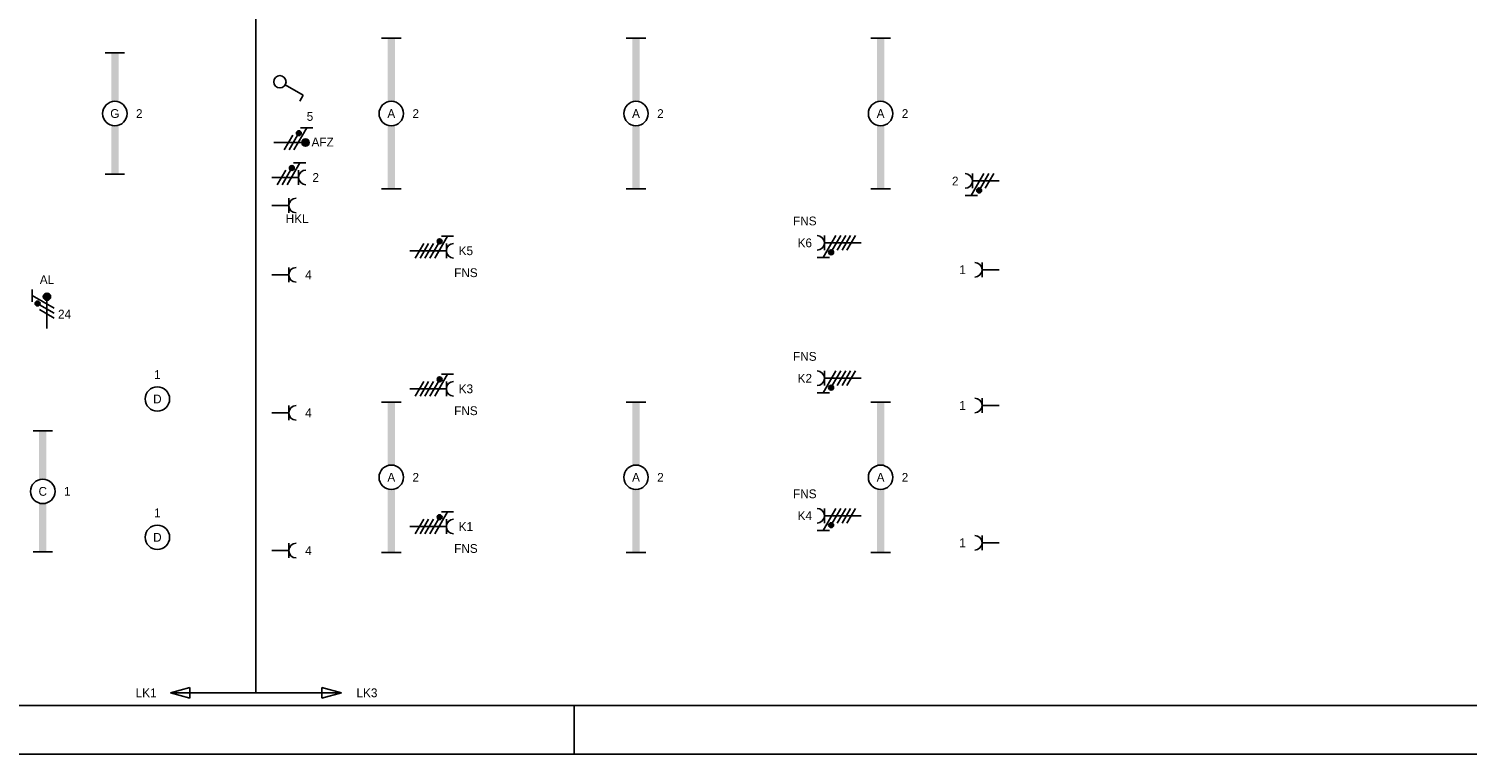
# Model space of a CAD drawing. Extents: x 1860 to 43910, y 0 to 29700.
# Tile 3 of 24: x 17333 to 32047, y 0 to 7421. Entities that reach past the tile are written whole.
import ezdxf
from ezdxf.enums import TextEntityAlignment as Align
from ezdxf.lldxf.tags import DXFTag

# ---------------------------------------------------------------- set-up
doc = ezdxf.new("R2010")
doc.units = 0
doc.header["$LTSCALE"] = 50
doc.layers.get('0').update_dxf_attribs({"color": 8})
for name, color, linetype in [('00kad025', 2, 'Continuous'), ('00kad070', 5, 'Continuous'), ('BL$2----', 7, 'Continuous'), ('EL6212--_S', 4, 'Continuous'), ('EL6221--', 3, 'Continuous'), ('EL6222--', 3, 'Continuous'), ('EL6311--', 3, 'Continuous'), ('EL6350--', 3, 'Continuous')]:
    doc.layers.add(name, color=color, linetype=linetype)
doc.styles.add('BURO-018', font='BUROFONT.shx', dxfattribs={"height": 180})
doc.styles.add('BURO-035', font='BUROFONT.shx', dxfattribs={"height": 175})
tags = doc.linetypes.add('CENTER', pattern=[20, 12.5, -2.5, 2.5, -2.5]).pattern_tags.tags
tags[10:11] = [DXFTag(74, 4), DXFTag(75, 0), DXFTag(340, '0'), DXFTag(46, 1.0), DXFTag(50, 0.0), DXFTag(44, 0.0), DXFTag(45, 0.0)]
tags[8:9] = [DXFTag(74, 4), DXFTag(75, 0), DXFTag(340, '0'), DXFTag(46, 1.0), DXFTag(50, 0.0), DXFTag(44, 0.0), DXFTag(45, 0.0)]
tags[6:7] = [DXFTag(74, 4), DXFTag(75, 0), DXFTag(340, '0'), DXFTag(46, 1.0), DXFTag(50, 0.0), DXFTag(44, 0.0), DXFTag(45, 0.0)]
tags[4:5] = [DXFTag(74, 4), DXFTag(75, 0), DXFTag(340, '0'), DXFTag(46, 1.0), DXFTag(50, 0.0), DXFTag(44, 0.0), DXFTag(45, 0.0)]

# ---------------------------------------------------------------- blocks, each defined once
blk = doc.blocks.new('A1-HOR')
at = {"layer": '00kad025', "linetype": 'Continuous'}
for p, q in [((421, 0), (421, 10)), ((0, 0), (841, 0))]:
    blk.add_line(p, q, dxfattribs=at)
at = {"layer": '00kad070', "linetype": 'Continuous'}
blk.add_line((10, 10), (831, 10), dxfattribs=at)
blk = doc.blocks.new('1115B61540')
at = {"color": 0}
for p, q in [((-15.4, 2), (-15.4, -2)), ((15.4, 2), (15.4, -2))]:
    blk.add_line(p, q, dxfattribs=at)
at = {"color": 0, "linetype": 'Continuous'}
blk.add_circle((0, 0), 2.5, dxfattribs=at)
at = {"color": 0}
for points in [[(-2.5, 0.75), (-15.4, 0.75), (-2.5, -0.75), (-15.4, -0.75)], [(2.5, 0.75), (15.4, 0.75), (2.5, -0.75), (15.4, -0.75)]]:
    blk.add_solid(points, dxfattribs=at)
at = {"color": 0, "linetype": 'Continuous', "style": 'BURO-018'}
for tag, p in [('E_GROEP', (0, 5)), ('E_GKAST', (0, 5)), ('E_ARMCODE', (0, 0)), ('E_SLET', (4.5, -3))]:
    blk.add_attdef(tag, text='', height=1.8, dxfattribs=at).set_placement(p, align=Align.MIDDLE)
blk = doc.blocks.new('1114A1')
at = {"color": 0, "linetype": 'Continuous'}
for p, q in [((0.62, 3.33), (2.74, 7)), ((2.74, 7), (3.95, 6.3))]:
    blk.add_line(p, q, dxfattribs=at)
blk.add_circle((0, 2.25), 1.25, dxfattribs=at)
at = {"color": 0, "linetype": 'Continuous', "style": 'BURO-018'}
for tag, p in [('E_SLET1', (3.36, 9)), ('E_GKAST', (11.61, 4.38)), ('E_GROEP', (11.61, 1.38))]:
    blk.add_attdef(tag, text='', height=1.8, dxfattribs=at).set_placement(p, align=Align.MIDDLE)
at = {"color": 0, "linetype": 'Continuous', "style": 'BURO-018', "flags": 1}
blk.add_attdef('E_MATCODE', text='', height=1.8, dxfattribs=at).set_placement((0, 0), align=Align.MIDDLE)
blk = doc.blocks.new('111304D')
at = {"color": 0, "linetype": 'Continuous'}
for p, q in [((-3, 9.98), (-3, 7.48)), ((-3, 8.73), (1.5, 6.13)), ((-1.5, 8.5), (1.5, 8.5)), ((1.5, 5.13), (-1.5, 6.87)), ((0, 1), (0, 8.5)), ((1.5, 4.13), (-1.5, 5.87)), ((1.5, 3.13), (-1.5, 4.87)), ((1.5, 2.13), (-1.5, 3.87))]:
    blk.add_line(p, q, dxfattribs=at)
at = {"color": 0, "linetype": 'Continuous', "const_width": 0.5}
blk.add_lwpolyline([(-1.68, 7.12, 1), (-2.18, 7.12, 1)], format="xyb", close=True, dxfattribs=at)
at = {"color": 0, "linetype": 'Continuous'}
blk.add_circle((-1.93, 7.12), 0.5, dxfattribs=at)
blk.add_arc((0, 10), 1.5, 180, 0, dxfattribs=at)
at = {"color": 0, "linetype": 'Continuous', "style": 'BURO-018'}
for tag in ['E_GROEP', 'E_GKAST']:
    blk.add_attdef(tag, text='', height=1.8, dxfattribs=at).set_placement((0, 12.5), align=Align.MIDDLE)
at = {"color": 0, "linetype": 'Continuous', "style": 'BURO-018', "flags": 1}
for tag, p in [('E_VERMCODE', (13, 12.5)), ('E_MATCODE', (0, 0))]:
    blk.add_attdef(tag, text='', height=1.8, dxfattribs=at).set_placement(p, align=Align.MIDDLE)
blk = doc.blocks.new('E00078')
at = {"color": 0, "linetype": 'Continuous'}
for p, q in [((-3, 6.48), (-3, 8.98)), ((-3, 7.73), (1.5, 5.13)), ((0, 7.5), (0, 1)), ((1.5, 4.13), (-1.5, 5.87)), ((1.5, 3.13), (-1.5, 4.87))]:
    blk.add_line(p, q, dxfattribs=at)
at = {"color": 0, "linetype": 'Continuous', "const_width": 0.5}
blk.add_lwpolyline([(-2.18, 6.12, 1), (-1.68, 6.12, 1)], format="xyb", close=True, dxfattribs=at)
at = {"color": 0, "const_width": 0.75}
blk.add_lwpolyline([(-0.38, 7.5, 1), (0.38, 7.5, 1)], format="xyb", close=True, dxfattribs=at)
at = {"color": 0, "linetype": 'Continuous'}
for centre, radius in [((-1.93, 6.12), 0.5), ((0, 7.5), 0.75)]:
    blk.add_circle(centre, radius, dxfattribs=at)
at = {"color": 0, "linetype": 'Continuous', "style": 'BURO-018'}
for tag in ['E_GROEP', 'E_GKAST']:
    blk.add_attdef(tag, text='', height=1.8, dxfattribs=at).set_placement((0, 11), align=Align.MIDDLE)
at = {"color": 0, "linetype": 'Continuous', "style": 'BURO-018', "flags": 1}
for tag, p in [('E_VERMCODE', (13, 11)), ('E_MATCODE', (0, 0))]:
    blk.add_attdef(tag, text='', height=1.8, dxfattribs=at).set_placement(p, align=Align.MIDDLE)
blk = doc.blocks.new('1115B3A')
at = {"color": 0, "linetype": 'Continuous'}
blk.add_circle((0, 0), 2.5, dxfattribs=at)
at = {"color": 0, "linetype": 'Continuous', "style": 'BURO-018'}
for tag, p in [('E_GROEP', (0, 5)), ('E_GKAST', (0, 5)), ('E_ARMCODE', (0, 0)), ('E_SLET', (4.5, -1))]:
    blk.add_attdef(tag, text='', height=1.8, dxfattribs=at).set_placement(p, align=Align.MIDDLE)
blk = doc.blocks.new('1115B61240')
at = {"color": 0}
for p, q in [((-12.4, 2), (-12.4, -2)), ((12.4, 2), (12.4, -2))]:
    blk.add_line(p, q, dxfattribs=at)
at = {"color": 0, "linetype": 'Continuous'}
blk.add_circle((0, 0), 2.5, dxfattribs=at)
at = {"color": 0}
for points in [[(-2.5, 0.75), (-12.4, 0.75), (-2.5, -0.75), (-12.4, -0.75)], [(2.5, 0.75), (12.4, 0.75), (2.5, -0.75), (12.4, -0.75)]]:
    blk.add_solid(points, dxfattribs=at)
at = {"color": 0, "linetype": 'Continuous', "style": 'BURO-018'}
for tag, p in [('E_GROEP', (0, 5)), ('E_GKAST', (0, 5)), ('E_ARMCODE', (0, 0)), ('E_SLET', (4.5, -3))]:
    blk.add_attdef(tag, text='', height=1.8, dxfattribs=at).set_placement(p, align=Align.MIDDLE)
blk = doc.blocks.new('E00160')
at = {"color": 0, "linetype": 'Continuous'}
for p, q in [((-17.5, 0), (-13.5, 1.07)), ((-17.5, 0), (17.5, 0)), ((-17.5, 0), (-13.5, -1.07)), ((-13.5, -1.07), (-13.5, 1.07)), ((17.5, 0), (13.5, 1.07)), ((13.5, -1.07), (13.5, 1.07)), ((17.5, 0), (13.5, -1.07))]:
    blk.add_line(p, q, dxfattribs=at)
at = {"color": 0, "linetype": 'Continuous', "style": 'BURO-035'}
for tag, p in [('E_TEXT2', (-22.5, 0)), ('E_TEXT1', (22.5, 0))]:
    blk.add_attdef(tag, text='', height=3.5, dxfattribs=at).set_placement(p, align=Align.MIDDLE)
blk = doc.blocks.new('111304')
at = {"color": 0, "linetype": 'Continuous'}
for p, q in [((-1.5, 4.5), (1.5, 4.5)), ((0, 1), (0, 4.5))]:
    blk.add_line(p, q, dxfattribs=at)
blk.add_arc((0, 6), 1.5, 180, 0, dxfattribs=at)
at = {"color": 0, "linetype": 'Continuous', "style": 'BURO-018'}
for tag in ['E_GROEP', 'E_GKAST']:
    blk.add_attdef(tag, text='', height=1.8, dxfattribs=at).set_placement((0, 8.5), align=Align.MIDDLE)
at = {"color": 0, "linetype": 'Continuous', "style": 'BURO-018', "flags": 1}
for tag, p in [('E_VERMCODE', (13, 8.5)), ('E_MATCODE', (0, 0))]:
    blk.add_attdef(tag, text='', height=1.8, dxfattribs=at).set_placement(p, align=Align.MIDDLE)
blk = doc.blocks.new('E00416')
at = {"color": 0, "linetype": 'Continuous'}
for p, q in [((-3, 7.98), (-3, 5.48)), ((-3, 6.73), (1.5, 4.13)), ((-1.5, 6.5), (1.5, 6.5)), ((0, 1), (0, 6.5)), ((1.5, 3.13), (-1.5, 4.87)), ((1.5, 2.13), (-1.5, 3.87))]:
    blk.add_line(p, q, dxfattribs=at)
at = {"color": 0, "linetype": 'Continuous', "const_width": 0.5}
blk.add_lwpolyline([(-1.68, 5.12, 1), (-2.18, 5.12, 1)], format="xyb", close=True, dxfattribs=at)
at = {"color": 0, "linetype": 'Continuous'}
blk.add_circle((-1.93, 5.12), 0.5, dxfattribs=at)
blk.add_arc((0, 8), 1.5, 180, 0, dxfattribs=at)
at = {"color": 0, "linetype": 'Continuous', "style": 'BURO-018'}
for tag, p in [('E_GKAST', (0, 13)), ('E_GROEP', (0, 10))]:
    blk.add_attdef(tag, text='', height=1.8, dxfattribs=at).set_placement(p, align=Align.MIDDLE)
at = {"color": 0, "linetype": 'Continuous', "style": 'BURO-018', "flags": 1}
for tag, p in [('E_VERMCODE', (13, 10)), ('E_MATCODE', (0, 0))]:
    blk.add_attdef(tag, text='', height=1.8, dxfattribs=at).set_placement(p, align=Align.MIDDLE)

msp = doc.modelspace()

# ---------------------------------------------------------------- linework, layer by layer
at = {"layer": 'EL6212--_S', "linetype": 'CENTER'}
msp.add_line((19656, 628), (19656, 8545), dxfattribs=at)

# ---------------------------------------------------------------- block references
at = {"layer": 'BL$2----', "xscale": 50, "yscale": 50}
msp.add_blockref('A1-HOR', (1860, 0), dxfattribs=at)
at = {"layer": 'EL6212--_S'}
ref = msp.add_blockref('E00160', (19656, 628), dxfattribs=dict(at, xscale=50, yscale=50, zscale=50))
ref.add_attrib('E_TEXT1', 'LK1', dxfattribs={"layer": '0', "color": 1, "linetype": 'Continuous', "height": 90, "style": 'BURO-018'}).set_placement((18533, 628), align=Align.MIDDLE)
ref.add_attrib('E_TEXT2', 'LK3', dxfattribs={"layer": '0', "color": 1, "linetype": 'Continuous', "height": 90, "style": 'BURO-018'}).set_placement((20792, 628), align=Align.MIDDLE)
at = {"layer": 'EL6221--'}
ref = msp.add_blockref('111304D', (25896, 5231), dxfattribs=dict(at, xscale=50, yscale=50, zscale=50, rotation=90))
ref.add_attrib('E_GROEP', 'K6', dxfattribs={"layer": '0', "color": 1, "linetype": 'Continuous', "height": 90, "style": 'BURO-018'}).set_placement((25271, 5231), align=Align.MIDDLE)
ref.add_attrib('E_VERMCODE', 'FNS', dxfattribs={"layer": '0', "color": 1, "linetype": 'Continuous', "height": 90, "style": 'BURO-018'}).set_placement((25271, 5455), align=Align.MIDDLE)
ref = msp.add_blockref('111304D', (21179, 5150), dxfattribs=dict(at, xscale=50, yscale=50, zscale=50, rotation=270))
ref.add_attrib('E_GROEP', 'K5', dxfattribs={"layer": '0', "color": 1, "linetype": 'Continuous', "height": 90, "style": 'BURO-018'}).set_placement((21804, 5150), align=Align.MIDDLE)
ref.add_attrib('E_VERMCODE', 'FNS', dxfattribs={"layer": '0', "color": 1, "linetype": 'Continuous', "height": 90, "style": 'BURO-018'}).set_placement((21804, 4926), align=Align.MIDDLE)
ref = msp.add_blockref('111304D', (25896, 3846), dxfattribs=dict(at, xscale=50, yscale=50, zscale=50, rotation=90))
ref.add_attrib('E_GROEP', 'K2', dxfattribs={"layer": '0', "color": 1, "linetype": 'Continuous', "height": 90, "style": 'BURO-018'}).set_placement((25271, 3846), align=Align.MIDDLE)
ref.add_attrib('E_VERMCODE', 'FNS', dxfattribs={"layer": '0', "color": 1, "linetype": 'Continuous', "height": 90, "style": 'BURO-018'}).set_placement((25271, 4070), align=Align.MIDDLE)
ref = msp.add_blockref('111304D', (21179, 3738), dxfattribs=dict(at, xscale=50, yscale=50, zscale=50, rotation=270))
ref.add_attrib('E_GROEP', 'K3', dxfattribs={"layer": '0', "color": 1, "linetype": 'Continuous', "height": 90, "style": 'BURO-018'}).set_placement((21804, 3738), align=Align.MIDDLE)
ref.add_attrib('E_VERMCODE', 'FNS', dxfattribs={"layer": '0', "color": 1, "linetype": 'Continuous', "height": 90, "style": 'BURO-018'}).set_placement((21804, 3514), align=Align.MIDDLE)
ref = msp.add_blockref('111304D', (25896, 2440), dxfattribs=dict(at, xscale=50, yscale=50, zscale=50, rotation=90))
ref.add_attrib('E_GROEP', 'K4', dxfattribs={"layer": '0', "color": 1, "linetype": 'Continuous', "height": 90, "style": 'BURO-018'}).set_placement((25271, 2440), align=Align.MIDDLE)
ref.add_attrib('E_VERMCODE', 'FNS', dxfattribs={"layer": '0', "color": 1, "linetype": 'Continuous', "height": 90, "style": 'BURO-018'}).set_placement((25271, 2664), align=Align.MIDDLE)
ref = msp.add_blockref('111304D', (21179, 2329), dxfattribs=dict(at, xscale=50, yscale=50, zscale=50, rotation=270))
ref.add_attrib('E_GROEP', 'K1', dxfattribs={"layer": '0', "color": 1, "linetype": 'Continuous', "height": 90, "style": 'BURO-018'}).set_placement((21804, 2329), align=Align.MIDDLE)
ref.add_attrib('E_VERMCODE', 'FNS', dxfattribs={"layer": '0', "color": 1, "linetype": 'Continuous', "height": 90, "style": 'BURO-018'}).set_placement((21804, 2105), align=Align.MIDDLE)
at = {"layer": 'EL6222--'}
ref = msp.add_blockref('E00078', (19789, 6257), dxfattribs=dict(at, xscale=50, yscale=50, zscale=50, rotation=270))
ref.add_attrib('E_GROEP', '5', dxfattribs={"layer": '0', "color": 1, "linetype": 'Continuous', "height": 90, "style": 'BURO-018'}).set_placement((20209, 6524), align=Align.MIDDLE)
ref.add_attrib('E_VERMCODE', 'AFZ', dxfattribs={"layer": '0', "color": 1, "linetype": 'Continuous', "height": 90, "style": 'BURO-018'}).set_placement((20339, 6262), align=Align.MIDDLE)
ref = msp.add_blockref('E00416', (19768, 5901), dxfattribs=dict(at, xscale=50, yscale=50, zscale=50, rotation=270))
ref.add_attrib('E_GROEP', '2', dxfattribs={"layer": '0', "color": 1, "linetype": 'Continuous', "height": 90, "style": 'BURO-018'}).set_placement((20268, 5901), align=Align.MIDDLE)
ref = msp.add_blockref('E00416', (27310, 5864), dxfattribs=dict(at, xscale=50, yscale=50, zscale=50, rotation=90))
ref.add_attrib('E_GROEP', '2', dxfattribs={"layer": '0', "color": 1, "linetype": 'Continuous', "height": 90, "style": 'BURO-018'}).set_placement((26810, 5864), align=Align.MIDDLE)
at = {"layer": 'EL6222--', "xscale": 50, "yscale": 50, "zscale": 50, "rotation": 270}
msp.add_blockref('111304', (19768, 5613), dxfattribs=at)
at = {"layer": 'EL6222--'}
ref = msp.add_blockref('111304', (27309, 4956), dxfattribs=dict(at, xscale=50, yscale=50, zscale=50, rotation=90))
ref.add_attrib('E_GROEP', '1', dxfattribs={"layer": '0', "color": 1, "linetype": 'Continuous', "height": 90, "style": 'BURO-018'}).set_placement((26884, 4956), align=Align.MIDDLE)
ref = msp.add_blockref('E00078', (17519, 4305), dxfattribs=dict(at, xscale=50, yscale=50, zscale=50))
ref.add_attrib('E_GROEP', '24', dxfattribs={"layer": '0', "color": 1, "linetype": 'Continuous', "height": 90, "style": 'BURO-018'}).set_placement((17699, 4503), align=Align.MIDDLE)
ref.add_attrib('E_VERMCODE', 'AL', dxfattribs={"layer": '0', "color": 1, "linetype": 'Continuous', "height": 90, "style": 'BURO-018'}).set_placement((17519, 4855), align=Align.MIDDLE)
ref = msp.add_blockref('111304', (19768, 4904), dxfattribs=dict(at, xscale=50, yscale=50, zscale=50, rotation=270))
ref.add_attrib('E_GROEP', '4', dxfattribs={"layer": '0', "color": 1, "linetype": 'Continuous', "height": 90, "style": 'BURO-018'}).set_placement((20193, 4904), align=Align.MIDDLE)
ref = msp.add_blockref('111304', (19768, 3492), dxfattribs=dict(at, xscale=50, yscale=50, zscale=50, rotation=270))
ref.add_attrib('E_GROEP', '4', dxfattribs={"layer": '0', "color": 1, "linetype": 'Continuous', "height": 90, "style": 'BURO-018'}).set_placement((20193, 3492), align=Align.MIDDLE)
ref = msp.add_blockref('111304', (27309, 3568), dxfattribs=dict(at, xscale=50, yscale=50, zscale=50, rotation=90))
ref.add_attrib('E_GROEP', '1', dxfattribs={"layer": '0', "color": 1, "linetype": 'Continuous', "height": 90, "style": 'BURO-018'}).set_placement((26884, 3568), align=Align.MIDDLE)
ref = msp.add_blockref('111304', (27309, 2163), dxfattribs=dict(at, xscale=50, yscale=50, zscale=50, rotation=90))
ref.add_attrib('E_GROEP', '1', dxfattribs={"layer": '0', "color": 1, "linetype": 'Continuous', "height": 90, "style": 'BURO-018'}).set_placement((26884, 2163), align=Align.MIDDLE)
ref = msp.add_blockref('111304', (19768, 2083), dxfattribs=dict(at, xscale=50, yscale=50, zscale=50, rotation=270))
ref.add_attrib('E_GROEP', '4', dxfattribs={"layer": '0', "color": 1, "linetype": 'Continuous', "height": 90, "style": 'BURO-018'}).set_placement((20193, 2083), align=Align.MIDDLE)
at = {"layer": 'EL6311--'}
ref = msp.add_blockref('1115B61540', (21041, 6554), dxfattribs=dict(at, xscale=50, yscale=50, zscale=50, rotation=270))
ref.add_attrib('E_ARMCODE', 'A', dxfattribs={"layer": '0', "color": 1, "linetype": 'Continuous', "height": 90, "style": 'BURO-018'}).set_placement((21041, 6554), align=Align.MIDDLE)
ref.add_attrib('E_GROEP', '2', dxfattribs={"layer": '0', "color": 1, "linetype": 'Continuous', "height": 90, "style": 'BURO-018'}).set_placement((21291, 6554), align=Align.MIDDLE)
ref = msp.add_blockref('1115B61540', (23544, 6554), dxfattribs=dict(at, xscale=50, yscale=50, zscale=50, rotation=270))
ref.add_attrib('E_ARMCODE', 'A', dxfattribs={"layer": '0', "color": 1, "linetype": 'Continuous', "height": 90, "style": 'BURO-018'}).set_placement((23544, 6554), align=Align.MIDDLE)
ref.add_attrib('E_GROEP', '2', dxfattribs={"layer": '0', "color": 1, "linetype": 'Continuous', "height": 90, "style": 'BURO-018'}).set_placement((23794, 6554), align=Align.MIDDLE)
ref = msp.add_blockref('1115B61540', (26046, 6554), dxfattribs=dict(at, xscale=50, yscale=50, zscale=50, rotation=270))
ref.add_attrib('E_ARMCODE', 'A', dxfattribs={"layer": '0', "color": 1, "linetype": 'Continuous', "height": 90, "style": 'BURO-018'}).set_placement((26046, 6554), align=Align.MIDDLE)
ref.add_attrib('E_GROEP', '2', dxfattribs={"layer": '0', "color": 1, "linetype": 'Continuous', "height": 90, "style": 'BURO-018'}).set_placement((26296, 6554), align=Align.MIDDLE)
ref = msp.add_blockref('1115B61240', (18213, 6554), dxfattribs=dict(at, xscale=50, yscale=50, zscale=50, rotation=270))
ref.add_attrib('E_ARMCODE', 'G', dxfattribs={"layer": '0', "color": 1, "linetype": 'Continuous', "height": 90, "style": 'BURO-018'}).set_placement((18213, 6554), align=Align.MIDDLE)
ref.add_attrib('E_GROEP', '2', dxfattribs={"layer": '0', "color": 1, "linetype": 'Continuous', "height": 90, "style": 'BURO-018'}).set_placement((18463, 6554), align=Align.MIDDLE)
at = {"layer": 'EL6311--', "xscale": 50, "yscale": 50, "zscale": 50, "rotation": 270}
msp.add_blockref('1114A1', (19789, 6879), dxfattribs=at)
at = {"layer": 'EL6311--'}
ref = msp.add_blockref('1115B3A', (18648, 3634), dxfattribs=dict(at, xscale=50, yscale=50, zscale=50))
ref.add_attrib('E_ARMCODE', 'D', dxfattribs={"layer": '0', "color": 1, "linetype": 'Continuous', "height": 90, "style": 'BURO-018'}).set_placement((18648, 3634), align=Align.MIDDLE)
ref.add_attrib('E_GROEP', '1', dxfattribs={"layer": '0', "color": 1, "linetype": 'Continuous', "height": 90, "style": 'BURO-018'}).set_placement((18648, 3884), align=Align.MIDDLE)
ref = msp.add_blockref('1115B61540', (21041, 2833), dxfattribs=dict(at, xscale=50, yscale=50, zscale=50, rotation=270))
ref.add_attrib('E_ARMCODE', 'A', dxfattribs={"layer": '0', "color": 1, "linetype": 'Continuous', "height": 90, "style": 'BURO-018'}).set_placement((21041, 2833), align=Align.MIDDLE)
ref.add_attrib('E_GROEP', '2', dxfattribs={"layer": '0', "color": 1, "linetype": 'Continuous', "height": 90, "style": 'BURO-018'}).set_placement((21291, 2833), align=Align.MIDDLE)
ref = msp.add_blockref('1115B61540', (23544, 2833), dxfattribs=dict(at, xscale=50, yscale=50, zscale=50, rotation=270))
ref.add_attrib('E_ARMCODE', 'A', dxfattribs={"layer": '0', "color": 1, "linetype": 'Continuous', "height": 90, "style": 'BURO-018'}).set_placement((23544, 2833), align=Align.MIDDLE)
ref.add_attrib('E_GROEP', '2', dxfattribs={"layer": '0', "color": 1, "linetype": 'Continuous', "height": 90, "style": 'BURO-018'}).set_placement((23794, 2833), align=Align.MIDDLE)
ref = msp.add_blockref('1115B61540', (26046, 2833), dxfattribs=dict(at, xscale=50, yscale=50, zscale=50, rotation=270))
ref.add_attrib('E_ARMCODE', 'A', dxfattribs={"layer": '0', "color": 1, "linetype": 'Continuous', "height": 90, "style": 'BURO-018'}).set_placement((26046, 2833), align=Align.MIDDLE)
ref.add_attrib('E_GROEP', '2', dxfattribs={"layer": '0', "color": 1, "linetype": 'Continuous', "height": 90, "style": 'BURO-018'}).set_placement((26296, 2833), align=Align.MIDDLE)
ref = msp.add_blockref('1115B61240', (17476, 2689), dxfattribs=dict(at, xscale=50, yscale=50, zscale=50, rotation=270))
ref.add_attrib('E_ARMCODE', 'C', dxfattribs={"layer": '0', "color": 1, "linetype": 'Continuous', "height": 90, "style": 'BURO-018'}).set_placement((17476, 2689), align=Align.MIDDLE)
ref.add_attrib('E_GROEP', '1', dxfattribs={"layer": '0', "color": 1, "linetype": 'Continuous', "height": 90, "style": 'BURO-018'}).set_placement((17726, 2689), align=Align.MIDDLE)
ref = msp.add_blockref('1115B3A', (18648, 2219), dxfattribs=dict(at, xscale=50, yscale=50, zscale=50))
ref.add_attrib('E_ARMCODE', 'D', dxfattribs={"layer": '0', "color": 1, "linetype": 'Continuous', "height": 90, "style": 'BURO-018'}).set_placement((18648, 2219), align=Align.MIDDLE)
ref.add_attrib('E_GROEP', '1', dxfattribs={"layer": '0', "color": 1, "linetype": 'Continuous', "height": 90, "style": 'BURO-018'}).set_placement((18648, 2469), align=Align.MIDDLE)

# ---------------------------------------------------------------- texts
at = {"layer": 'EL6350--', "color": 1, "style": 'BURO-018'}
msp.add_text('HKL', height=90, dxfattribs=at).set_placement((19961, 5433))

doc.saveas('drawing.dxf')
